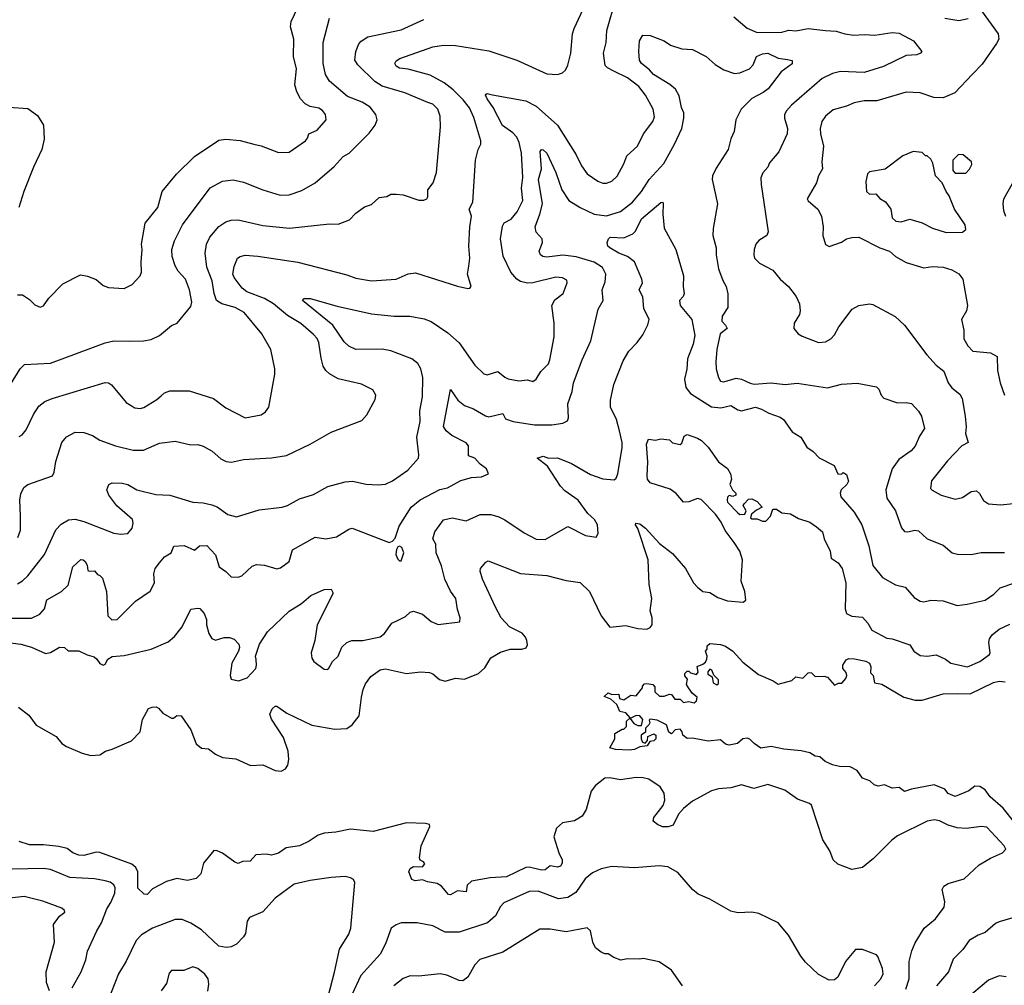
# Model space of a CAD drawing. Extents: x 1771496 to 1971148, y 471553 to 643630.
# Tile 141 of 256: x 1897998 to 1903614, y 523589 to 529096. Entities that reach past the tile are written whole.
import ezdxf

# ---------------------------------------------------------------- set-up
doc = ezdxf.new("R2010")
doc.units = 0

msp = doc.modelspace()

# ---------------------------------------------------------------- linework, layer by layer
at = {"layer": '0CON10XD'}
for points in [[(1897988.3, 526141.7), (1898003.5, 526185), (1898003.4, 526266.6), (1897999.4, 526355), (1898005, 526392.5), (1898022.7, 526427.3), (1898045.6, 526444.4), (1898186, 526495), (1898195.6, 526514.4), (1898204.6, 526575.4), (1898238.6, 526685), (1898265, 526717.5), (1898315, 526744.2), (1898365, 526740.8), (1898414.3, 526724.3), (1898455, 526698.6), (1898544.6, 526664.6), (1898645, 526641.1), (1898705, 526640.6), (1898795, 526681.4), (1898885, 526692), (1898975, 526670.8), (1899015, 526672.5), (1899045, 526664.3), (1899096.2, 526635), (1899145, 526590.8), (1899175.7, 526575.7), (1899206.8, 526573.2), (1899275, 526586.9), (1899435, 526596.9), (1899519.7, 526610.3), (1899655, 526675.7), (1899775, 526742.5), (1899950.7, 526809.3), (1899978.3, 526841.7), (1900025, 526930), (1900030, 526955), (1900012.5, 526985), (1899947.9, 527017.9), (1899815, 527046.7), (1899765.3, 527075.3), (1899744.7, 527094.7), (1899730, 527120), (1899717.3, 527165), (1899704.5, 527255), (1899695, 527277.1), (1899675, 527300), (1899602.6, 527362.6), (1899525, 527408.9), (1899446.5, 527475), (1899395, 527505.7), (1899294.1, 527544.1), (1899267.3, 527565), (1899222.5, 527625), (1899214.6, 527645), (1899221.7, 527688.3), (1899240, 527735), (1899255, 527745.6), (1899285, 527752.5), (1899357.4, 527747.4), (1899585, 527713.6), (1899865, 527641.1), (1899915, 527621.9), (1900005, 527606.7), (1900145, 527615.8), (1900215, 527647.1), (1900255, 527651.9), (1900495, 527575.8), (1900555, 527563.3), (1900566.2, 527563.8), (1900572.5, 527575), (1900553.1, 527645), (1900559.6, 527690.4), (1900566.5, 527735), (1900560.9, 527805), (1900565.5, 527915), (1900574.5, 527975), (1900561.5, 528015), (1900582.7, 528055), (1900598.1, 528295), (1900614, 528355), (1900628.8, 528385), (1900628, 528405), (1900588.4, 528538.4), (1900563.4, 528593.4), (1900528.7, 528638.7), (1900471.1, 528695), (1900418.9, 528735), (1900339.7, 528779.7), (1900215, 528812.8), (1900165, 528819.5), (1900145, 528831.4), (1900137.5, 528845), (1900145, 528862), (1900166.2, 528875), (1900355, 528940), (1900415, 528950.4), (1900485, 528949.1), (1900675, 528918.9), (1900833.3, 528865), (1901005, 528787.8), (1901066.6, 528783.4), (1901095, 528792), (1901111.7, 528808.3), (1901124.5, 528835.5), (1901141.1, 528905), (1901151.9, 529015), (1901160.6, 529045), (1901262.5, 529265)], [(1898115, 527456.7), (1898135, 527463.3), (1898165, 527506.7), (1898245, 527590), (1898345, 527640), (1898385, 527633.3), (1898435, 527613.8), (1898475, 527580), (1898505, 527568.8), (1898595, 527562), (1898640, 527585), (1898685.8, 527634.2), (1898694, 527655), (1898691.4, 527715), (1898697.8, 527785), (1898693.6, 527816.4), (1898714.6, 527935.4), (1898785.5, 528025), (1898810.6, 528115), (1898892.9, 528215), (1898995, 528315.6), (1899135, 528408.6), (1899175, 528414.4), (1899255, 528406.7), (1899334.2, 528385.8), (1899376.4, 528376.4), (1899475, 528338.6), (1899535, 528340), (1899628, 528405), (1899640, 528420), (1899647.1, 528445), (1899694.5, 528465.5), (1899745.5, 528524.5), (1899743.3, 528555), (1899725, 528578.5), (1899705, 528590.9), (1899655, 528601.5), (1899626.7, 528616.7), (1899600, 528645), (1899579.5, 528685), (1899568.5, 528725), (1899577.7, 528815), (1899560, 528885), (1899562.3, 528985), (1899542.5, 529055), (1899546.5, 529085), (1899623.3, 529246.7)], [(1899808.3, 527461.7), (1900005, 527417.7), (1900134.6, 527404.6), (1900224.5, 527404.5), (1900305, 527388.9), (1900345, 527374.4), (1900440.6, 527310.6), (1900505, 527252.5), (1900595, 527126), (1900645, 527075.8), (1900665, 527070), (1900725, 527090), (1900765, 527056.9), (1900785, 527047.8), (1900845, 527035.5), (1900895, 527041.4), (1900925, 527032), (1900944.3, 527045.7), (1900971.4, 527088.6), (1901015, 527134), (1901022.9, 527155), (1901047.8, 527287.8), (1901047.5, 527365), (1901034.5, 527465), (1901051.4, 527498.6), (1901098.2, 527535), (1901121.9, 527595), (1901119.5, 527609.5), (1901093.8, 527623.8), (1901056.7, 527626.7), (1900925, 527594.4), (1900895, 527593.5), (1900855, 527603.1), (1900834.2, 527615), (1900800.6, 527655), (1900756.7, 527746.7), (1900740, 527845), (1900752, 527918), (1900762.6, 527937.4), (1900801.1, 527958.9), (1900835, 527999.4), (1900867.5, 528065), (1900859.6, 528135), (1900868.2, 528195), (1900859.7, 528335), (1900847.6, 528395), (1900834.2, 528425), (1900811.1, 528451.1), (1900751.7, 528491.7), (1900699.2, 528595), (1900664.6, 528645), (1900656, 528665), (1900659.5, 528670.5), (1900665, 528674), (1900695, 528666.9), (1900885, 528632.9), (1900943.5, 528603.5), (1901065, 528494.2), (1901171.9, 528325), (1901202, 528262), (1901235, 528215.8), (1901295, 528174.4), (1901325, 528163.5), (1901345, 528163.5), (1901375.4, 528174.6), (1901405.9, 528204.1), (1901445, 528273.8), (1901460.4, 528319.6), (1901523.1, 528375), (1901555.6, 528445), (1901610, 528515), (1901618.9, 528541.1), (1901611.5, 528585), (1901567.5, 528665), (1901529.5, 528715), (1901464.4, 528765), (1901387.5, 528802.5), (1901350.5, 528820.5), (1901337.5, 528835), (1901328.2, 528905), (1901343.2, 528965), (1901347.9, 529035), (1901399.3, 529215)], [(1903485, 529146.7), (1903579.2, 529015), (1903582.9, 528985), (1903570.7, 528959.3), (1903487.3, 528842.7), (1903433.1, 528785), (1903331.7, 528678.3), (1903265, 528649.6), (1903211.9, 528651.9), (1903135, 528678.5), (1903055, 528682.5), (1902887.3, 528632.7), (1902815, 528632.7), (1902758.8, 528621.2), (1902715, 528602.1), (1902638.9, 528581.1), (1902595.3, 528544.7), (1902574.5, 528515), (1902564.4, 528475), (1902565.6, 528445), (1902583.3, 528375), (1902574.3, 528285), (1902577.5, 528245), (1902554.6, 528205.4), (1902543.1, 528165), (1902489.2, 528075), (1902495, 528062.5), (1902550.6, 528015), (1902572.5, 527975), (1902580.6, 527915), (1902579.2, 527865), (1902595, 527813.3), (1902615, 527802.9)], [(1897945.4, 527014.6), (1898001.4, 527105), (1898025, 527129.2), (1898175, 527137.8), (1898485, 527253.1), (1898535, 527263.3), (1898625, 527261.9), (1898705, 527264.2), (1898747.3, 527272.7), (1898795, 527293.8), (1898865, 527351.2), (1898896.7, 527365), (1898975, 527460), (1898979.4, 527485), (1898967.1, 527555), (1898945, 527615.7), (1898901.9, 527661.9), (1898885, 527692), (1898867.3, 527745), (1898866.4, 527785), (1898880.5, 527835), (1898927.8, 527925), (1899085, 528136.9), (1899155, 528175.6), (1899215, 528183.1), (1899275, 528170), (1899385, 528125.6), (1899484.4, 528095.6), (1899535, 528097.5), (1899607.9, 528122.1), (1899684.2, 528165), (1899791.4, 528258.6), (1899844, 528316), (1899877.1, 528335), (1899991.7, 528448.3), (1900026.2, 528493.8), (1900036.9, 528525), (1900029.4, 528555), (1899996.9, 528596.9), (1899950.8, 528625), (1899868.1, 528658.1), (1899766, 528746), (1899742.6, 528782.6), (1899729.6, 528845), (1899728.5, 528965), (1899766.2, 529103.8)], [(1897995, 526719.2), (1898011.7, 526728.3), (1898035, 526756.2), (1898076.2, 526843.8), (1898107.9, 526892.1), (1898141.7, 526918.3), (1898183.9, 526936.1), (1898485, 527026.9), (1898504.4, 527024.4), (1898522.4, 527012.4), (1898605, 526912.5), (1898655, 526881.4), (1898685, 526878.9), (1898706, 526884), (1898780.7, 526929.3), (1898805, 526950.5), (1898825, 526967.5), (1898855, 526980), (1898965, 526978.9), (1899103.8, 526935), (1899175, 526881.4), (1899285, 526824.4), (1899375, 526842.5), (1899401.2, 526858.8), (1899418.8, 526885), (1899453.8, 527075), (1899453.8, 527105), (1899431.2, 527215), (1899379.2, 527305), (1899278.1, 527425), (1899228, 527455), (1899150.8, 527475), (1899121.8, 527495), (1899107.3, 527535), (1899095.8, 527605.8), (1899065.4, 527685), (1899056.4, 527765), (1899063.8, 527816.2), (1899082.2, 527855), (1899135, 527915.6), (1899175, 527943.3), (1899205, 527952.2), (1899245, 527954.5), (1899385, 527922.7), (1899537.6, 527907.6), (1899765, 527930.8), (1899815, 527928.8), (1899880, 527955), (1899915, 527992.5), (1899965, 528027.5), (1900005, 528042.5), (1900048.3, 528081.7), (1900091.7, 528088.3), (1900115, 528100), (1900145, 528100), (1900185, 528096.7), (1900275, 528066.7), (1900303, 528067), (1900320, 528075), (1900326.7, 528085), (1900326.7, 528125), (1900356, 528165), (1900375.7, 528225), (1900398.9, 528485), (1900396.7, 528545), (1900383.1, 528585), (1900355, 528614.4), (1900325.7, 528624.3), (1900195, 528679.1), (1900065.7, 528715.7), (1900023.8, 528743.8), (1899927.7, 528837.7), (1899910.5, 528865), (1899915.3, 528914.7), (1899932.4, 528957.6), (1899946.2, 528973.8), (1899985, 528997.3), (1900175, 529037.3), (1900304, 529096)], [(1902071.1, 529111.1), (1902148.3, 529048.3), (1902205, 529021.9), (1902345.5, 529024.5), (1902384.6, 529035.4), (1902425, 529031.8), (1902495, 529045.4), (1902594.7, 529034.7), (1902655, 529030.5), (1902705, 529014.5), (1902756.6, 529006.6), (1902815, 529010.9), (1902875, 529006.9), (1902975, 529022.5), (1903015, 529018.9), (1903097.1, 528975), (1903143.3, 528915), (1903136.7, 528905), (1903115, 528896), (1903055, 528891.9), (1902925, 528828.9), (1902814.7, 528795.3), (1902680.6, 528799.4), (1902635, 528789.5), (1902575, 528760.6), (1902401.2, 528608.8), (1902371.4, 528575), (1902361.4, 528555), (1902360, 528535), (1902377.1, 528475), (1902375.7, 528445), (1902327.8, 528342.2), (1902275, 528280), (1902265.5, 528254.5), (1902237.9, 528222.1), (1902225.7, 528194.3), (1902226.7, 528155), (1902268, 527885), (1902260, 527865), (1902215, 527835.7), (1902197.5, 527815), (1902187.1, 527785), (1902185.7, 527755), (1902189.2, 527735), (1902217.2, 527707.2), (1902295, 527668), (1902336.8, 527616.8), (1902384.2, 527575), (1902427, 527517), (1902445.8, 527475), (1902450.8, 527435), (1902445.8, 527415), (1902415.8, 527365), (1902414.3, 527334.3), (1902438.8, 527305), (1902461.3, 527291.3), (1902555, 527255.6), (1902595, 527258.6), (1902624, 527275), (1902645, 527297.5), (1902671.4, 527345), (1902745.8, 527444.2), (1902785, 527466), (1902845.7, 527475.7), (1902865, 527470.8), (1902992.7, 527402.7), (1903045, 527353.3), (1903172.5, 527185), (1903225, 527126), (1903270.3, 527090.3), (1903294.2, 527025), (1903315.6, 526995.6), (1903360.2, 526960.2), (1903373.3, 526935), (1903390.6, 526835), (1903396.6, 526773.4), (1903393.3, 526735), (1903408.5, 526685), (1903372.9, 526665), (1903289.8, 526580.2), (1903199.2, 526465), (1903193, 526423), (1903202.1, 526412.1), (1903255, 526383.5), (1903335, 526360.6), (1903375, 526370), (1903425, 526405.6), (1903455, 526408.6), (1903473.3, 526393.3), (1903495, 526354), (1903523.3, 526335), (1903595, 526328.6), (1903665, 526337.1)], [(1903275, 529104.5), (1903355, 529090.9), (1903408.2, 529101.8)], [(1898795, 525998.1), (1898825, 526031.5), (1898862.9, 526055), (1898877.5, 526092.5), (1898937.3, 526097.3), (1898995, 526070.6), (1899024.6, 526095.4), (1899065, 526096.9), (1899114.6, 526044.6), (1899135.8, 525975), (1899175, 525948.1), (1899205, 525918), (1899244.4, 525915.6), (1899265.4, 525924.6), (1899325, 525978.9), (1899348.6, 525988.6), (1899395.5, 525985.5), (1899465, 525964.2), (1899485, 525969.2), (1899535.8, 526005), (1899555, 526072.2), (1899684.3, 526144.3), (1899745, 526134.2), (1899805, 526146), (1899875, 526189.4), (1899895, 526195.6), (1900105, 526114), (1900125, 526121.2), (1900140.9, 526139.1), (1900163.3, 526206.7), (1900230.9, 526315), (1900282.9, 526357.1), (1900395, 526415.6), (1900438.8, 526425), (1900515, 526467.1), (1900575, 526484.2), (1900632.3, 526487.7), (1900672.5, 526505), (1900660, 526535), (1900625, 526561.2), (1900595, 526594.2), (1900557.5, 526607.5), (1900557.3, 526665), (1900545, 526683.1), (1900463.7, 526723.7), (1900431.4, 526751.4), (1900415.3, 526775), (1900455, 526987.5), (1900496.9, 526925), (1900535, 526895.6), (1900586.6, 526876.6), (1900655, 526835.7), (1900675, 526831.1), (1900755, 526850), (1900770.2, 526820.2), (1900813.3, 526805), (1900934.2, 526785.8), (1901034.5, 526785.5), (1901095.5, 526794.5), (1901122.3, 526807.7), (1901128, 526825), (1901124.3, 526905), (1901149.4, 526975), (1901156.9, 527025), (1901205.7, 527155), (1901255.6, 527265), (1901298.1, 527445), (1901325.7, 527495), (1901321.1, 527555), (1901338.7, 527601.3), (1901340.7, 527645), (1901323.1, 527683.1), (1901275, 527713.1), (1901173.1, 527743.1), (1901096.6, 527753.4), (1901005, 527740.8), (1900981.4, 527745), (1900969.5, 527755), (1900961.1, 527775), (1900980.8, 527825), (1900978.8, 527845), (1900945, 527884.2), (1900937.6, 527915), (1900965, 527985.7), (1900979.8, 528045), (1900956.8, 528185), (1900974.3, 528245), (1900966.9, 528343.1), (1900973.8, 528355), (1900985, 528352.9), (1901005, 528334.2), (1901056.8, 528225), (1901090.3, 528125), (1901130.4, 528065), (1901195, 528025.3), (1901275, 527986.7), (1901345, 527976.5), (1901425, 528000.9), (1901493.6, 528055), (1901545.9, 528115), (1901588.9, 528185), (1901672.2, 528275), (1901732.3, 528385), (1901775, 528476), (1901786.7, 528535), (1901786.9, 528565), (1901772.9, 528595), (1901760.7, 528660.7), (1901738.9, 528698.9), (1901706.2, 528726.2), (1901613.7, 528783.7), (1901590.7, 528810.7), (1901545, 528846.2), (1901534.3, 528865), (1901529.2, 528915), (1901534.3, 528975), (1901551.7, 529008.3), (1901595, 529005.6), (1901675, 528975.3), (1901711.2, 528951.2), (1901775, 528929.2), (1901836.2, 528925), (1901914.2, 528885), (1901965, 528840), (1902015, 528810), (1902075, 528789.1), (1902105, 528792.7), (1902160.6, 528815), (1902181.3, 528838.7), (1902200, 528885), (1902235, 528901.2), (1902265, 528904.3), (1902325, 528875.7), (1902378.6, 528868.6), (1902403.9, 528863.9), (1902405, 528844), (1902341.8, 528798.2), (1902268.2, 528701.8), (1902239.6, 528680.4), (1902175, 528646.9), (1902113.5, 528585), (1902082.9, 528525), (1902072.6, 528457.4), (1902053.7, 528416.3), (1902039.4, 528355), (1901970.2, 528249.8), (1901949.5, 528205), (1901947.8, 528185), (1901979.2, 528045), (1901953.1, 527905), (1901952.2, 527865), (1901971.1, 527795), (1901970.9, 527755), (1901984.7, 527674.7), (1902008.3, 527608.3), (1902028.6, 527575), (1902037.7, 527532.3), (1902038, 527455), (1902005.6, 527405), (1902003.2, 527376.8), (1902025, 527354.4), (1902034.4, 527335), (1901994.2, 527305), (1901975.5, 527214.5), (1901968.9, 527145), (1901971.5, 527105), (1901983.6, 527055), (1901995, 527034.4), (1902015, 527030), (1902085, 527051.1), (1902115.5, 527045.5), (1902165, 527022), (1902187.7, 527017.7), (1902285, 527024.3), (1902365, 527016), (1902432.7, 527022.7), (1902605, 526995.6), (1902685, 527017.1), (1902775, 527023.3), (1902885, 527001.2), (1902898.8, 526988.8), (1902912, 526955), (1902927.9, 526937.9), (1903005, 526911.1), (1903055, 526912.9), (1903085, 526907.5), (1903125, 526863.8), (1903141.4, 526835), (1903159.4, 526765), (1903130.4, 526719.6), (1903106, 526664), (1903082.3, 526637.7), (1903012.1, 526587.9), (1902975.5, 526535), (1902939.5, 526415), (1902945, 526366.7), (1902994.5, 526295), (1903027.4, 526197.4), (1903045, 526176), (1903065, 526174.4), (1903104.3, 526184.3), (1903125, 526180.8), (1903175, 526134.2), (1903265, 526099.4), (1903317.5, 526055), (1903347.7, 526047.7), (1903425, 526045.7), (1903483, 526057), (1903615, 526056.7)], [(1897937.3, 528597.3), (1898045, 528588.8), (1898099.5, 528549.5), (1898133.9, 528493.9), (1898138.8, 528415), (1898123.9, 528356.1), (1898076.2, 528255), (1898022, 528115), (1897993.3, 528025)], [(1903282.4, 527882.4), (1903375, 527884), (1903395, 527900), (1903391.2, 527925), (1903330, 528015), (1903300.7, 528090.7), (1903282.5, 528115), (1903260, 528165), (1903222.5, 528205), (1903207, 528277), (1903195, 528300), (1903175, 528320), (1903165, 528320), (1903145, 528337.5), (1903095, 528343.3), (1903035, 528320), (1902935, 528243.3), (1902845, 528227.5), (1902833.9, 528216.1), (1902823.6, 528173.6), (1902827.5, 528115), (1902845, 528101.2), (1902882, 528102), (1902905, 528076), (1902936.1, 528056.1), (1902966.5, 528015), (1902974, 527965), (1902995, 527946.6), (1903026.6, 527943.4), (1903075, 527957.3), (1903145, 527937.5), (1903205, 527906.5), (1903282.4, 527882.4)], [(1903395, 528220), (1903416.7, 528243.3), (1903429.3, 528270.7), (1903427.5, 528285), (1903380, 528325), (1903353, 528327), (1903320, 528295), (1903320, 528235), (1903335, 528220), (1903395, 528220)], [(1903623.5, 527973.5), (1903612.1, 528005), (1903607.5, 528045), (1903611.1, 528075), (1903686.5, 528205)], [(1897845, 525554.3), (1898005, 525534.5), (1898065, 525516.4), (1898145, 525481.5), (1898175, 525487.3), (1898225, 525517.3), (1898253.3, 525515), (1898275, 525496.2), (1898335, 525496), (1898382.6, 525472.6), (1898422.2, 525462.2), (1898439.1, 525449.1), (1898455, 525423.3), (1898475, 525414), (1898485, 525420), (1898501.7, 525448.3), (1898525, 525464), (1898595, 525469.2), (1898747.5, 525505), (1898845, 525546.9), (1898882.2, 525577.8), (1898925, 525632.9), (1898975, 525733.3), (1899015, 525740), (1899025, 525737.5), (1899049.8, 525709.8), (1899062.9, 525675), (1899064.3, 525645), (1899078, 525595), (1899095, 525566.2), (1899115, 525558), (1899165, 525572.5), (1899195, 525572.5), (1899222.1, 525562.1), (1899248.8, 525535), (1899252, 525515), (1899245.7, 525495), (1899207.8, 525425), (1899199.4, 525355), (1899204.4, 525334.4), (1899245.6, 525324.4), (1899295, 525342.5), (1899344.7, 525395), (1899349.7, 525415), (1899346.9, 525446.9), (1899343.2, 525466.8), (1899366.3, 525533.7), (1899412.2, 525605), (1899535, 525722.5), (1899605, 525766.5), (1899658.3, 525811.7), (1899735, 525845.8), (1899775, 525847.5), (1899785.5, 525824.5), (1899695.6, 525645), (1899681.1, 525555), (1899660, 525485), (1899664.4, 525455), (1899675.5, 525435.5), (1899735, 525391.2), (1899755, 525390), (1899762.5, 525397.5), (1899782.7, 525435), (1899815.3, 525465), (1899835, 525518.1), (1899865, 525543.8), (1899893.3, 525555), (1899955, 525554.8), (1900055, 525576.4), (1900079.3, 525595), (1900121.8, 525655), (1900157.9, 525672.1), (1900198.7, 525691.3), (1900225, 525716.5), (1900245, 525721.8), (1900295, 525706.2), (1900345, 525662.7), (1900385, 525646.4), (1900508.8, 525661.2), (1900510, 525685), (1900495, 525732.5), (1900486.9, 525795), (1900455, 525836), (1900423.3, 525905), (1900405, 525981.2), (1900373.3, 526055), (1900372, 526105), (1900355.7, 526135), (1900365.7, 526175), (1900416.5, 526243.5), (1900465, 526255.6), (1900545, 526237.1), (1900625, 526273.3), (1900685, 526272.9), (1900730.9, 526260.9), (1900765, 526244.3), (1900875, 526169.4), (1900945, 526133.1), (1900995, 526131.4), (1901035, 526154.3), (1901125, 526206), (1901225, 526154.2), (1901285.8, 526144.2), (1901298, 526165), (1901294.2, 526215), (1901277.1, 526245), (1901239.8, 526279.8), (1901182.9, 526355), (1901108.3, 526408.3), (1901082.2, 526435), (1901008.8, 526548.8), (1900950, 526595), (1900985, 526605.7), (1901015, 526594.4), (1901065, 526597.9), (1901146, 526565), (1901255, 526501.5), (1901325, 526476.9), (1901388.3, 526471.7), (1901399.7, 526480.3), (1901410.5, 526505), (1901435.3, 526655), (1901434.7, 526685), (1901419.6, 526750.4), (1901403.2, 526815), (1901368.6, 526885), (1901367.8, 526925), (1901386.5, 527015), (1901440.2, 527149.8), (1901472.9, 527205), (1901520.8, 527255), (1901552.1, 527297.9), (1901581.4, 527355), (1901588.6, 527385), (1901557.9, 527447.9), (1901552.2, 527515), (1901531.9, 527555), (1901550, 527595), (1901546.5, 527615), (1901505, 527714), (1901464.2, 527745), (1901415, 527764.1), (1901364, 527795), (1901353.3, 527805), (1901350, 527825), (1901356, 527845), (1901366.7, 527855), (1901445, 527851.2), (1901496.2, 527873.8), (1901510.3, 527889.7), (1901545, 527959.4), (1901655, 528053.8), (1901665.9, 528055.9), (1901668.3, 528048.3), (1901665.8, 527985.8), (1901674.1, 527905.9), (1901741.4, 527785), (1901784, 527635), (1901782, 527575), (1901789.2, 527535), (1901782.3, 527517.7), (1901761.2, 527495), (1901766.2, 527465), (1901831.2, 527385), (1901850, 527295), (1901838.8, 527245), (1901807.9, 527162.1), (1901803.4, 527103.4), (1901789.6, 527045), (1901797.8, 526997.8), (1901825, 526964.4), (1901945, 526887.5), (1901997.2, 526882.8), (1902055, 526895.6), (1902095, 526870.9), (1902115, 526865.4), (1902195, 526885.3), (1902229.2, 526875), (1902271.3, 526851.3), (1902335, 526828.1), (1902354, 526815), (1902405, 526746), (1902453.3, 526715), (1902487.3, 526657.3), (1902525, 526633.8), (1902557.9, 526597.9), (1902643.9, 526553.9), (1902665, 526506.2), (1902685, 526503.8), (1902695, 526512.5), (1902715, 526502.5), (1902725.6, 526464.4), (1902716, 526445), (1902684.2, 526415), (1902677.5, 526395), (1902681.4, 526375), (1902757.6, 526287.6), (1902801.4, 526215), (1902841.5, 526095), (1902865, 525983.3), (1902920, 525915), (1902993.5, 525873.5), (1903049.7, 525859.7), (1903100.3, 525800.3), (1903135, 525779.2), (1903155, 525776), (1903195, 525784.3), (1903265, 525780.6), (1903345, 525754.3), (1903403.3, 525763.3), (1903505, 525785.6), (1903555, 525820), (1903590.8, 525855), (1903675, 525884.7)], [(1902615, 527802.9), (1902685, 527826), (1902715, 527845.6), (1902745, 527854.4), (1902785, 527855.8), (1902905, 527794.2), (1902960, 527775), (1902994.5, 527744.5), (1903055, 527711.9), (1903155, 527680.8), (1903205, 527687.5), (1903265, 527684.3), (1903315, 527669.2), (1903355, 527646.2), (1903377.1, 527615), (1903404.3, 527465), (1903397.8, 527435), (1903370, 527385), (1903384.4, 527325), (1903383.1, 527275), (1903406.5, 527235), (1903435, 527206.2), (1903535, 527196.6), (1903572.9, 527175), (1903575.6, 527095), (1903591.4, 527025), (1903615.7, 526955)], [(1897985, 527526.2), (1898015, 527526.2), (1898055, 527500), (1898085, 527468.8), (1898115, 527456.7)], [(1897985, 525877.8), (1898014.7, 525895.3), (1898045, 525924.4), (1898140, 526045), (1898205, 526186), (1898235, 526218.6), (1898277.3, 526242.7), (1898315, 526246.5), (1898364, 526234), (1898535, 526168.1), (1898575, 526161.9), (1898615, 526165.8), (1898639.5, 526195), (1898646.2, 526225), (1898641.5, 526245), (1898552.5, 526322.5), (1898506.9, 526385), (1898495.7, 526415), (1898506.2, 526445), (1898525, 526454.3), (1898583.2, 526453.2), (1898615, 526444.2), (1898666.7, 526415), (1898775, 526387.1), (1898855, 526384.2), (1898985, 526344.2), (1899045, 526340.6), (1899095, 526329.4), (1899125, 526317.5), (1899185, 526272.9), (1899235, 526260), (1899365, 526300.8), (1899495, 526315.7), (1899525, 526324.3), (1899595, 526362.9), (1899675, 526388.6), (1899755.6, 526434.4), (1899855, 526460.8), (1899895.9, 526464.1), (1899975, 526447.5), (1900043, 526443), (1900085, 526447.1), (1900125, 526465.6), (1900213.1, 526526.9), (1900272.9, 526595), (1900275.6, 526615), (1900263.5, 526715), (1900282.5, 526805), (1900280, 526865), (1900296.8, 526945), (1900296.9, 527055), (1900286, 527105), (1900270, 527135), (1900235, 527161.1), (1900115, 527207.9), (1900066.7, 527216.7), (1899915.3, 527215.3), (1899875, 527233.3), (1899849.4, 527259.4), (1899784.2, 527354.2), (1899611.2, 527495), (1899620, 527505), (1899655, 527506.2), (1899808.3, 527461.7)], [(1902073.9, 526113.9), (1902022.1, 526182.1), (1901999.2, 526229.2), (1901967.3, 526275), (1901885, 526360), (1901864.2, 526365.8), (1901815, 526346.2), (1901785, 526344), (1901743.2, 526393.2), (1901708.5, 526418.5), (1901594.4, 526455), (1901580, 526475), (1901576.5, 526495), (1901580.9, 526575), (1901572.9, 526675), (1901585, 526702.5), (1901625, 526697.5), (1901655, 526706.2), (1901705, 526700), (1901722.5, 526682.5), (1901765, 526672.5), (1901775, 526680), (1901789.3, 526720.7), (1901805, 526730), (1901865, 526710), (1901888, 526695), (1901925, 526658), (1901984.3, 526574.3), (1902035, 526536.7), (1902053.3, 526505), (1902058.8, 526475), (1902048.8, 526445), (1902064.3, 526414.3), (1902082.5, 526395), (1902082.5, 526385), (1902065, 526376.7), (1902045, 526381.2), (1902035, 526372.5), (1902033.3, 526355), (1902036, 526345), (1902095, 526284), (1902105.9, 526274.1), (1902133.9, 526276.1), (1902141.2, 526295), (1902125.8, 526325), (1902130, 526335), (1902155, 526362), (1902175, 526363.8), (1902205, 526348.8), (1902233.3, 526315), (1902201.4, 526298.6), (1902173.3, 526275), (1902166.7, 526255), (1902175, 526248.8), (1902205, 526248.6), (1902235, 526235.6), (1902254.4, 526235.6), (1902281.5, 526265), (1902295, 526303.3), (1902315, 526303.8), (1902345, 526283.3), (1902395, 526278), (1902441.3, 526251.3), (1902505, 526230), (1902544.1, 526204.1), (1902576.9, 526175), (1902587.8, 526135), (1902621.5, 526065), (1902626.7, 526025), (1902667.2, 525997.2), (1902688.7, 525965), (1902709.7, 525885), (1902706.7, 525735), (1902715, 525709.5), (1902745, 525694.6), (1902805, 525688.1), (1902836, 525655), (1902858, 525615), (1902945, 525568.2), (1902975, 525564.4), (1903075, 525530), (1903099.2, 525495), (1903135, 525470.5), (1903174.4, 525465.6), (1903225, 525474.4), (1903278.3, 525448.3), (1903310, 525425), (1903405, 525404.6), (1903475, 525435.4), (1903529.1, 525475), (1903533.8, 525485), (1903526.6, 525543.4), (1903530, 525565), (1903545, 525586.9), (1903585, 525620), (1903645, 525648.5)], [(1897991.2, 525175), (1898049.7, 525129.7), (1898091.7, 525071.7), (1898207.3, 525007.3), (1898238.3, 524968.3), (1898265, 524950), (1898355, 524913.3), (1898405, 524900), (1898455, 524902.5), (1898487.5, 524925), (1898526.4, 524936.4), (1898636.6, 524983.4), (1898685.5, 525034.5), (1898698.6, 525105), (1898732.5, 525167.5), (1898754.1, 525175.9), (1898776.1, 525176.1), (1898789.5, 525169.5), (1898815, 525140), (1898865, 525112.5), (1898875, 525112.5), (1898895, 525126.7), (1898920, 525125), (1898974.4, 525045), (1899005, 524966.2), (1899035, 524942), (1899075, 524938), (1899115, 524907.5), (1899155, 524887.5), (1899230.7, 524880.7), (1899315, 524842.2), (1899385, 524845.8), (1899455, 524812.9), (1899489.7, 524810.3), (1899515, 524824.2), (1899527.1, 524845), (1899533.1, 524876.9), (1899529.6, 524925), (1899502.1, 525002.1), (1899435, 525107.1), (1899424.6, 525135.4), (1899438, 525165), (1899455, 525181.2), (1899465, 525180), (1899521.3, 525141.3), (1899665, 525072.5), (1899795, 525049.1), (1899865, 525053.8), (1899895, 525074.5), (1899934.7, 525125), (1899947.5, 525232.5), (1899956.5, 525275), (1899971.4, 525308.6), (1900000.3, 525349.7), (1900055, 525388.8), (1900085, 525394), (1900205, 525367.5), (1900285, 525376), (1900335, 525372.5), (1900355, 525365.7), (1900392.9, 525332.9), (1900425, 525323.1), (1900485, 525341.1), (1900535, 525335.4), (1900615, 525366.9), (1900650.5, 525399.5), (1900685, 525455.8), (1900741.1, 525488.9), (1900795, 525506.5), (1900863.3, 525506.7), (1900886.4, 525513.6), (1900895, 525530), (1900891.5, 525555), (1900883.8, 525575), (1900865, 525596.2), (1900792.4, 525632.4), (1900745.4, 525685), (1900713.1, 525745), (1900638.5, 525905), (1900625, 525950), (1900626.2, 525965), (1900657.3, 526002.7), (1900670.6, 526009.4), (1900855, 525937.8), (1901005, 525925.6), (1901115, 525897.8), (1901195, 525885.6), (1901247.5, 525835), (1901315, 525695.6), (1901365, 525630.8), (1901455, 525641.4), (1901525, 525623.1), (1901575, 525620), (1901595, 525628.6), (1901605, 525644), (1901606.1, 525683.9), (1901595.3, 525725), (1901604.1, 525795), (1901588.4, 525875), (1901583.7, 526015), (1901523.4, 526193.4), (1901511.2, 526215), (1901512.5, 526225), (1901535, 526221.2), (1901568, 526195), (1901647.6, 526107.6), (1901721.9, 526051.9), (1901796, 525966), (1901840.8, 525885), (1901865, 525858.8), (1901895, 525833.8), (1901935, 525828.8), (1901980.9, 525800.9), (1902035, 525781.1), (1902125, 525774), (1902140, 525785), (1902134.2, 525835), (1902113.4, 525893.4), (1902121.8, 526015), (1902105, 526064.2), (1902073.9, 526113.9)], [(1900175, 526010), (1900188.8, 526055), (1900178.8, 526085), (1900165, 526093.3), (1900155, 526090), (1900146.7, 526075), (1900143.6, 526046.4), (1900155, 526020), (1900165, 526010), (1900175, 526010)], [(1897905, 525683.3), (1898065, 525682.1), (1898113.8, 525705), (1898138.9, 525735), (1898153.8, 525786.2), (1898237.5, 525835), (1898275, 525870), (1898300.5, 525975), (1898346.9, 526016.9), (1898360, 526015), (1898371.2, 526005), (1898383.9, 525983.9), (1898387.5, 525955), (1898395, 525950), (1898425, 525953.3), (1898441.2, 525931.2), (1898455, 525926.2), (1898470, 525910), (1898494.3, 525835), (1898500.8, 525695), (1898523.4, 525673.4), (1898555, 525674.3), (1898659.8, 525780.2), (1898743.1, 525836.9), (1898768, 525885), (1898764.3, 525935), (1898770.5, 525965), (1898795, 525998.1)], [(1903675, 524514.5), (1903608.1, 524598.1), (1903534.2, 524664.2), (1903505, 524704.2), (1903475, 524723.1), (1903446.7, 524725), (1903412.4, 524697.6), (1903333.9, 524666.1), (1903295, 524682.9), (1903275, 524708.1), (1903215, 524732.5), (1903085, 524707.5), (1903045, 524694), (1903015, 524716.7), (1902975, 524713.3), (1902931.7, 524731.7), (1902895, 524724.2), (1902872.1, 524732.1), (1902847.5, 524755), (1902805, 524770), (1902774.2, 524814.2), (1902735, 524834), (1902675, 524836.2), (1902635, 524846.2), (1902592.5, 524865), (1902561.7, 524891.7), (1902535, 524896.2), (1902505, 524914), (1902455.5, 524925.5), (1902357.5, 524935), (1902285, 524950), (1902225, 524940.8), (1902187, 524967), (1902163, 524993), (1902148.3, 524998.3), (1902122.5, 524995), (1902091.7, 524968.3), (1902045, 524957.5), (1902025, 524964.3), (1901995, 524988.1), (1901925, 524981.1), (1901835, 524998), (1901805, 524996.7), (1901780, 525015), (1901776.2, 525035), (1901765, 525048.8), (1901737.5, 525045), (1901716.4, 525023.6), (1901701.7, 525031.7), (1901686.7, 525075), (1901635, 525101.2), (1901595, 525107.5), (1901588.3, 525101.7), (1901592.5, 525085), (1901587.5, 525075), (1901567.5, 525055), (1901567, 525033), (1901542.5, 525015), (1901542.5, 524995), (1901550, 524975), (1901565, 524970), (1901580, 524985), (1901581.7, 525008.3), (1901615, 525022.5), (1901627.5, 525015), (1901627.5, 524995), (1901615, 524983.3), (1901591.7, 524978.3), (1901577.5, 524955), (1901535, 524948.8), (1901505, 524934.4), (1901475, 524929.2), (1901396.4, 524933.6), (1901365, 524942.5), (1901393.8, 524995), (1901392.5, 525025), (1901435, 525050), (1901445, 525050), (1901460, 525065), (1901460, 525095), (1901480, 525115), (1901455, 525142.5), (1901420.7, 525150.7), (1901405, 525190), (1901370, 525220), (1901332.5, 525235), (1901355, 525256.2), (1901376.7, 525246.7), (1901415, 525250), (1901420, 525225), (1901445, 525217.5), (1901485, 525242.5), (1901515, 525240), (1901550, 525285), (1901550, 525295), (1901561.7, 525308.3), (1901575, 525310), (1901610, 525305), (1901621.7, 525291.7), (1901621.7, 525261.7), (1901648.3, 525238.3), (1901675, 525237.5), (1901705, 525250), (1901716.4, 525246.4), (1901735, 525220), (1901765, 525220), (1901785, 525202.5), (1901815, 525206.7), (1901845, 525200), (1901858.3, 525211.7), (1901861.7, 525231.7), (1901835, 525252.5), (1901812.5, 525285), (1901802.5, 525305), (1901807.5, 525335), (1901793, 525353), (1901793, 525367), (1901805, 525380), (1901815, 525380), (1901825, 525370), (1901858.3, 525361.7), (1901867.5, 525375), (1901862.5, 525407.5), (1901895, 525420), (1901909.3, 525430.7), (1901918.3, 525448.3), (1901920, 525465), (1901910, 525495), (1901920, 525505), (1901920, 525525), (1901935, 525537.5), (1901995, 525532.5), (1902025, 525523.3), (1902066.2, 525495), (1902122.5, 525432.5), (1902211.5, 525361.5), (1902296.7, 525325), (1902325, 525306), (1902402, 525328), (1902425, 525348), (1902465, 525340), (1902495, 525370), (1902505, 525372.5), (1902515, 525370), (1902535, 525350), (1902585, 525352.5), (1902605, 525346.7), (1902645, 525300), (1902668.3, 525311.7), (1902688.3, 525311.7), (1902710.7, 525339.3), (1902716.7, 525355), (1902713, 525373), (1902693.3, 525395), (1902692.5, 525415), (1902713.3, 525445), (1902727, 525453), (1902760.7, 525450.7), (1902825, 525437.1), (1902845.8, 525425), (1902854, 525405), (1902851.7, 525371.7), (1902866, 525355), (1902873.1, 525313.1), (1902915, 525306.2), (1903041.7, 525231.7), (1903105, 525214), (1903145, 525214.2), (1903265, 525251.9), (1903345, 525252.5), (1903418.8, 525251.2), (1903553.6, 525316.4), (1903585, 525324), (1903619.2, 525319.2)], [(1901975, 525303.3), (1901985, 525310), (1901985, 525330), (1901957.5, 525357.5), (1901946.4, 525386.4), (1901935, 525392.5), (1901923, 525377), (1901923, 525363), (1901948.3, 525348.3), (1901953.9, 525313.9), (1901975, 525303.3)], [(1901545, 525070), (1901552.5, 525105), (1901536.1, 525126.1), (1901515, 525126.7), (1901480, 525110), (1901501.7, 525081.7), (1901525, 525070), (1901545, 525070)], [(1903052.7, 523567.3), (1903072.2, 523625), (1903071.7, 523661.7), (1903072, 523725), (1903086, 523785), (1903105, 523830.8), (1903157.9, 523915), (1903221.8, 523968.2), (1903270.8, 524035), (1903275.3, 524065), (1903260, 524135), (1903269.2, 524155), (1903295, 524169.4), (1903385, 524196.7), (1903471.4, 524275), (1903535, 524314.5), (1903605, 524344.4), (1903622.5, 524365), (1903614.2, 524385), (1903515, 524490), (1903485, 524494.4), (1903396.2, 524483.8), (1903345, 524486.2), (1903295, 524501.8), (1903245, 524527.3), (1903216.6, 524533.4), (1903175, 524524.4), (1903005, 524441.8), (1902973.2, 524416.8), (1902867.9, 524312.1), (1902805, 524260.8), (1902745, 524250), (1902665, 524280.5), (1902638.1, 524305), (1902620, 524355), (1902579.3, 524419.3), (1902515.5, 524615.5), (1902503.3, 524625), (1902435, 524649.5), (1902361.7, 524701.7), (1902265, 524733.8), (1902185, 524711.4), (1902115, 524731.4), (1902054.1, 524714.1), (1901985, 524708.6), (1901945, 524698.1), (1901835, 524639.4), (1901785, 524597.5), (1901755.4, 524565), (1901725, 524501.5), (1901696.9, 524493.1), (1901665, 524492.7), (1901635.7, 524505), (1901611.2, 524525), (1901616, 524545), (1901668.5, 524615), (1901677.5, 524645), (1901674.5, 524685), (1901650.8, 524720.8), (1901586, 524764), (1901555, 524772.7), (1901515, 524774.5), (1901425, 524761.5), (1901365, 524771.9), (1901335, 524770), (1901282.1, 524727.9), (1901258.6, 524695), (1901228.8, 524591.2), (1901207.1, 524552.9), (1901162.9, 524527.1), (1901095, 524514.5), (1901060.5, 524485), (1901045.6, 524435), (1901073.8, 524345), (1901093.3, 524305), (1901092.2, 524285), (1901082.4, 524267.6), (1901066.8, 524263.2), (1901025, 524270), (1900995, 524248.2), (1900975, 524245.3), (1900905, 524261.6), (1900885, 524260.8), (1900775, 524208.1), (1900682.2, 524202.2), (1900575, 524183.5), (1900550.8, 524159.2), (1900545, 524121.2), (1900495, 524127.1), (1900455, 524105.6), (1900445, 524107.1), (1900403.8, 524153.8), (1900378.6, 524168.6), (1900325, 524178), (1900295, 524190), (1900254, 524184), (1900235, 524192.5), (1900218.8, 524235), (1900226.2, 524255), (1900245, 524265.8), (1900295.8, 524264.2), (1900309.3, 524280.7), (1900302.3, 524292.3), (1900282.4, 524302.4), (1900279.5, 524315), (1900288, 524385), (1900338, 524495), (1900335.6, 524505.6), (1900312.4, 524512.4), (1900203.9, 524516.1), (1900015, 524466.5), (1899885, 524478.9), (1899802.1, 524462.1), (1899735, 524457.3), (1899700.6, 524445), (1899650.1, 524409.9), (1899595, 524384.5), (1899517.9, 524372.1), (1899475, 524342.9), (1899435, 524331.2), (1899405, 524336.2), (1899345, 524332), (1899312.7, 524297.3), (1899270, 524295), (1899245, 524283.8), (1899225, 524291.2), (1899155, 524341.9), (1899123.9, 524356.1), (1899105, 524357.5), (1899046, 524285), (1899031.2, 524225), (1899005, 524198.8), (1898955, 524186.7), (1898895, 524198), (1898835, 524181.2), (1898755, 524138), (1898725, 524106), (1898708.8, 524108.8), (1898673.1, 524143.1), (1898671.5, 524235), (1898660, 524260), (1898638.7, 524278.7), (1898455, 524345.6), (1898435, 524347.8), (1898365, 524329.6), (1898335, 524331.8), (1898302, 524345), (1898268.2, 524368.2), (1898220.8, 524380.8), (1898135, 524390), (1898055, 524390.8), (1897995, 524408.2)], [(1902874, 523585), (1902910.8, 523625), (1902922.5, 523655), (1902919.2, 523685), (1902893.6, 523753.6), (1902885, 523762.5), (1902805, 523792.5), (1902765, 523793.3), (1902708.8, 523725), (1902663.9, 523636.1), (1902645, 523620), (1902615, 523618.8), (1902555, 523650.8), (1902480.6, 523720.6), (1902452.9, 523755), (1902384.4, 523874.4), (1902324.4, 523944.4), (1902215, 523998), (1902175, 524006.2), (1902095, 524002), (1902055, 524012.5), (1901935, 524079.4), (1901868.7, 524108.7), (1901835.5, 524135.5), (1901752.7, 524232.7), (1901695, 524264), (1901645, 524269.2), (1901505, 524258.6), (1901375, 524265.6), (1901315, 524253.3), (1901265, 524231.1), (1901224.1, 524195.9), (1901171.1, 524118.9), (1901125, 524090), (1901072.4, 524082.4), (1900955, 524126.1), (1900905, 524123.1), (1900760.2, 524059.8), (1900741.2, 524038.8), (1900712.5, 523985), (1900665.8, 523945), (1900505, 523891.5), (1900425, 523891.8), (1900355, 523927.5), (1900265, 523944.4), (1900175, 523945.6), (1900145, 523934.5), (1900117.8, 523915), (1900083.9, 523825), (1900054.2, 523765.8), (1899944.6, 523645), (1899893.3, 523535)], [(1898438.8, 523898.8), (1898465.4, 523945), (1898495.3, 524025), (1898518.8, 524061.2), (1898540.8, 524115), (1898542.5, 524145), (1898535, 524161.9), (1898515, 524176.2), (1898485, 524184.6), (1898425, 524195.4), (1898285, 524203.5), (1898175, 524248.5), (1898135, 524255.5), (1897955, 524250.4)], [(1899757.3, 523525), (1899794.5, 523664.5), (1899822.9, 523795), (1899875, 523880.8), (1899887.7, 523915), (1899910.8, 524175), (1899902.7, 524192.7), (1899885, 524202.5), (1899855, 524208.6), (1899774.2, 524204.2), (1899655, 524186.9), (1899564.5, 524165.5), (1899455, 524085.8), (1899385, 524007.5), (1899310, 523975), (1899295.7, 523954.3), (1899285.6, 523885), (1899275, 523866), (1899235, 523824), (1899205, 523808), (1899175.9, 523804.1), (1899135, 523812.5), (1899035, 523904.5), (1898974, 523944), (1898925, 523964.5), (1898885, 523964.4), (1898755, 523914.1), (1898693.8, 523876.2), (1898662.5, 523845), (1898605, 523726.2), (1898561.1, 523655), (1898500, 523495)], [(1898168, 523558), (1898150.5, 523605), (1898150, 523665), (1898196.5, 523835), (1898191.1, 523935), (1898225, 523984), (1898256.2, 524005), (1898254, 524015), (1898238.7, 524028.7), (1898129.4, 524069.4), (1898024.5, 524094.5), (1897925, 524083.6)], [(1903695, 523982.2), (1903585, 523950.5), (1903565, 523940.5), (1903505, 523889.6), (1903465, 523874.6), (1903414.6, 523845), (1903377.1, 523792.9), (1903322.3, 523737.7), (1903296.4, 523665), (1903227.7, 523585)], [(1898296.7, 523575), (1898348.9, 523665), (1898375, 523733.8), (1898386, 523784), (1898438.8, 523898.8)], [(1901778.8, 523585), (1901716.7, 523675), (1901645, 523723.3), (1901555, 523742.5), (1901535, 523737.5), (1901465, 523740), (1901427, 523733), (1901386.4, 523746.4), (1901355, 523767.5), (1901335, 523767.5), (1901315, 523777.5), (1901281.7, 523801.7), (1901267.5, 523835), (1901255, 523900), (1901235, 523916.7), (1901115, 523893.1), (1901025, 523908.6), (1900965, 523908.8), (1900755, 523778.6), (1900623.8, 523735), (1900594.2, 523705), (1900554, 523635), (1900525, 523614.2), (1900505, 523615.8), (1900435, 523647.1), (1900395.9, 523654.1), (1900275, 523640.8), (1900225, 523642.5), (1900185, 523627.1), (1900132.5, 523585)], [(1899070.6, 523555), (1899077.9, 523595), (1899072.6, 523625), (1899055, 523651.8), (1899015, 523684.3), (1898985.9, 523694.1), (1898935, 523672.5), (1898865, 523674), (1898851.1, 523658.9), (1898835, 523599.2), (1898805, 523556.9)], [(1903625, 523637.5), (1903585, 523643.3), (1903525, 523618.8), (1903393.1, 523506.9)]]:
    msp.add_lwpolyline(points, dxfattribs=at)

doc.saveas('drawing.dxf')
